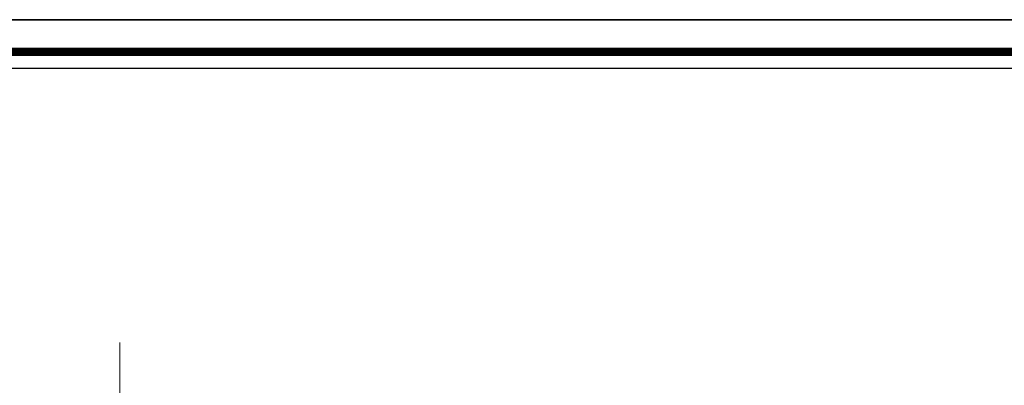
# Model space of a CAD drawing. Header units: metres. Extents: x 5.7 to 89.8, y 4 to 63.5.
# Tile 6 of 16: x 16.7 to 33.2, y 57.3 to 63.5. Entities that reach past the tile are written whole.
import ezdxf

# ---------------------------------------------------------------- set-up
doc = ezdxf.new("R2010")
doc.units = ezdxf.units.M
doc.header["$MEASUREMENT"] = 0
doc.layers.add('PDF6_ax', color=7, linetype='Continuous')
doc.layers.add('PDF6_KADR', color=7, linetype='Continuous')

msp = doc.modelspace()

# ---------------------------------------------------------------- linework, layer by layer
at = {"layer": 'PDF6_ax', "lineweight": 9}
msp.add_lwpolyline([(18.37, 58.063), (18.37, 56.253)], dxfattribs=at)
at = {"layer": 'PDF6_KADR', "lineweight": 25}
for points in [[(5.695, 4.013), (89.785, 4.013), (89.785, 63.476), (5.695, 63.476)], [(5.695, 63.476), (89.785, 63.476), (89.785, 4.013), (5.695, 4.013)], [(6.514, 4.832), (88.841, 4.832), (88.841, 62.657), (6.514, 62.657)]]:
    msp.add_lwpolyline(points, close=True, dxfattribs=at)
at = {"layer": 'PDF6_KADR', "lineweight": 0, "const_width": 0.135}
msp.add_lwpolyline([(6.235, 62.937), (6.235, 4.552), (89.111, 4.552), (89.111, 62.937)], close=True, dxfattribs=at)

doc.saveas('drawing.dxf')
